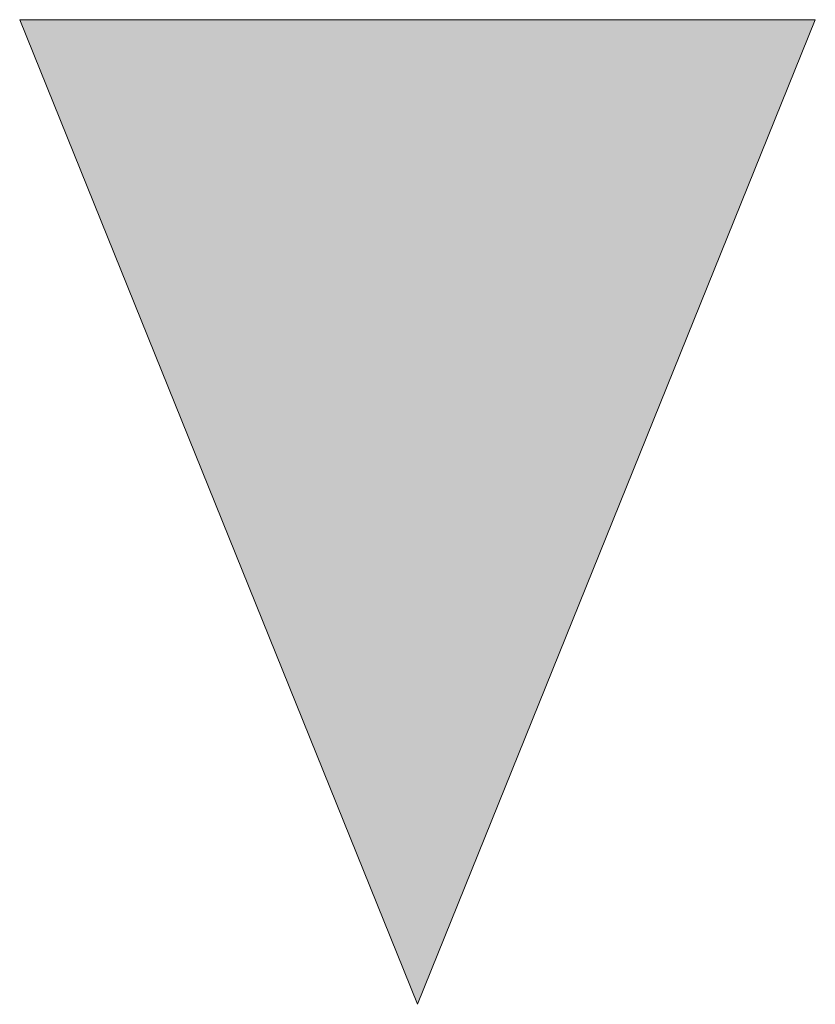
# Model space of a CAD drawing. Extents: x -805 to 3526, y -961 to 1039.
# Tile 97 of 256: x -687.5593 to -687.4799, y 28.3641 to 28.4623. Entities that reach past the tile are written whole.
import ezdxf

# ---------------------------------------------------------------- set-up
doc = ezdxf.new("R2010")
doc.units = 0
doc.layers.get('0').update_dxf_attribs({"color": 251})
doc.layers.add('VE22-087 - Bf_rvt-1-Schnitt 1$0$A-FLOR-LEVL', color=51, linetype='Continuous', lineweight=5)

# ---------------------------------------------------------------- blocks, each defined once
blk = doc.blocks.new('VE22-087 - Bf_rvt-1-Schnitt 1$0$Ebene - Fertig Fußboden-574800-Schnitt 1')
at = {"layer": 'VE22-087 - Bf_rvt-1-Schnitt 1$0$A-FLOR-LEVL'}
blk.add_hatch(color=256, dxfattribs=at).paths.add_polyline_path([(59400.395, 36977.782), (59360.719, 36879.579), (59321.043, 36977.782)])
at = {"layer": 'VE22-087 - Bf_rvt-1-Schnitt 1$0$A-FLOR-LEVL', "color": 1, "lineweight": 9}
for p, q in [((59400.395, 36977.782), (59321.043, 36977.782)), ((59321.043, 36977.782), (59360.719, 36879.579)), ((59360.719, 36879.579), (59400.395, 36977.782))]:
    blk.add_line(p, q, dxfattribs=at)
blk = doc.blocks.new('Schnitt 1 N')
at = {"layer": 'VE22-087 - Bf_rvt-1-Schnitt 1$0$A-FLOR-LEVL', "color": 1, "lineweight": 9}
blk.add_blockref('VE22-087 - Bf_rvt-1-Schnitt 1$0$Ebene - Fertig Fußboden-574800-Schnitt 1', (-4291.216, -45103.304), dxfattribs=at)

msp = doc.modelspace()

# ---------------------------------------------------------------- block references
at = {"color": 251, "xscale": 0.001, "yscale": 0.001, "zscale": 0.001}
msp.add_blockref('Schnitt 1 N', (-742.589086, 36.58784), dxfattribs=at)

doc.saveas('drawing.dxf')
